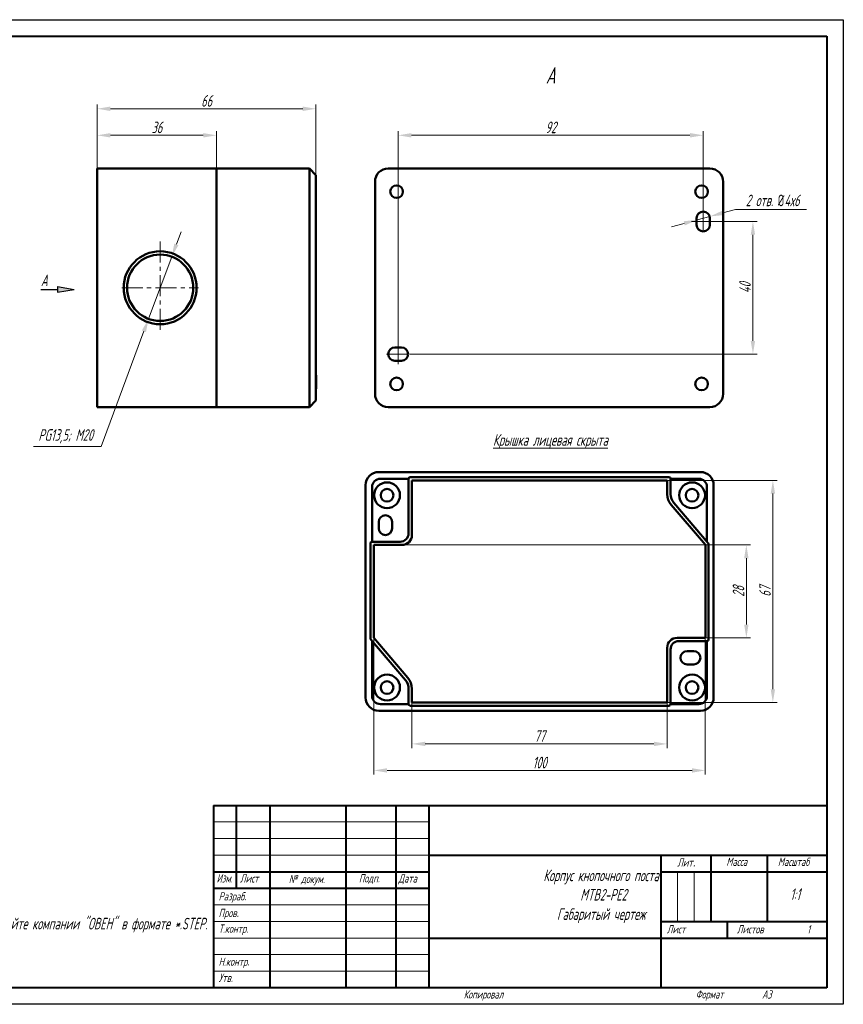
# Model space of a CAD drawing. Header units: millimetres. Extents: x 2171 to 2591, y 1134 to 1431.
# Tile 2 of 2: x 2342 to 2591, y 1134 to 1431. Entities that reach past the tile are written whole.
import ezdxf

# ---------------------------------------------------------------- set-up
doc = ezdxf.new("R2010")
doc.units = ezdxf.units.MM
doc.linetypes.add('CENTER', pattern=[10.16, 6.35, -1.27, 1.27, -1.27])
for name, color, linetype, lineweight in [('main', 5, 'Continuous', 50), ('size', 7, 'Continuous', 20), ('text', 7, 'Continuous', 20), ('ОСЕВЫЕ', 1, 'CENTER', 15)]:
    doc.layers.add(name, color=color, linetype=linetype, lineweight=lineweight)
doc.layers.add('ФОРМАТ', color=7, linetype='Continuous')
doc.layers.add('ФОРМАТ @ 1', color=7, linetype='Continuous')
doc.styles.add('GOST', font='GOST.shx', dxfattribs={"width": 0.8, "oblique": 15})
doc.dimstyles.new('GOST', dxfattribs={"dimscale": 0, "dimtxt": 3.5, "dimasz": 4, "dimexe": 1.25, "dimexo": 0, "dimtad": 1, "dimdec": 1, "dimrnd": 0.5, "dimtxsty": 'GOST', "dimcen": 5, "dimclrd": 256, "dimclre": 256, "dimclrt": 256, "dimadec": 1, "dimazin": 2, "dimtfac": 1, "dimtdec": 4, "dimtmove": 0, "dimatfit": 3, "dimfxl": 0, "dimtolj": 1, "dimtzin": 0, "dimlwd": -1, "dimlwe": -1, "dimarcsym": 0})
doc.dimstyles.get("Standard").update_dxf_attribs({"dimtxt": 3.5, "dimasz": 4, "dimexe": 1.25, "dimexo": 0.0625, "dimgap": 1, "dimtad": 1, "dimtoh": 1, "dimrnd": 0.5, "dimtxsty": 'GOST', "dimcen": 0.1, "dimclrd": 256, "dimclre": 256, "dimadec": 0, "dimazin": 2, "dimtfac": 1, "dimtofl": 0, "dimtmove": 0, "dimatfit": 1, "dimfxl": 0, "dimtolj": 1, "dimtzin": 0, "dimlwd": -1, "dimlwe": 20, "dimarcsym": 0})

# ---------------------------------------------------------------- blocks, each defined once
blk = doc.blocks.new('*D214')
at = {"layer": 'Defpoints', "color": 0}
for p in [(2431.76, 1403.86), (2365.76, 1385.86), (2431.76, 1383.86)]:
    blk.add_point(p, dxfattribs=at)
at = {"layer": 'size', "ltscale": 5}
for p, q in [((2365.76, 1385.86), (2365.76, 1405.11)), ((2431.76, 1383.86), (2431.76, 1405.11)), ((2369.76, 1403.86), (2427.76, 1403.86))]:
    blk.add_line(p, q, dxfattribs=at)
at = {"layer": 'size'}
for points in [[(2369.76, 1404.53), (2369.76, 1403.19), (2365.76, 1403.86)], [(2427.76, 1403.19), (2427.76, 1404.53), (2431.76, 1403.86)]]:
    blk.add_solid(points, dxfattribs=at)
at = {"layer": 'size', "linetype": 'ByBlock', "insert": (2398.76, 1406.24), "char_height": 3.5, "attachment_point": 5, "style": 'GOST'}
blk.add_mtext('\\A1;66', dxfattribs=at)
blk = doc.blocks.new('*D215')
at = {"layer": 'Defpoints', "color": 0}
for p in [(2401.76, 1395.86), (2365.76, 1385.86), (2401.76, 1385.86)]:
    blk.add_point(p, dxfattribs=at)
at = {"layer": 'size', "ltscale": 5}
for p, q in [((2365.76, 1385.86), (2365.76, 1397.11)), ((2401.76, 1385.86), (2401.76, 1397.11)), ((2369.76, 1395.86), (2397.76, 1395.86))]:
    blk.add_line(p, q, dxfattribs=at)
at = {"layer": 'size'}
for points in [[(2369.76, 1396.53), (2369.76, 1395.19), (2365.76, 1395.86)], [(2397.76, 1395.19), (2397.76, 1396.53), (2401.76, 1395.86)]]:
    blk.add_solid(points, dxfattribs=at)
at = {"layer": 'size', "linetype": 'ByBlock', "insert": (2383.76, 1398.24), "char_height": 3.5, "attachment_point": 5, "style": 'GOST'}
blk.add_mtext('\\A1;36', dxfattribs=at)
blk = doc.blocks.new('*D216')
at = {"layer": 'Defpoints', "color": 0}
for p in [(2388.26, 1359.23), (2381.27, 1340.49)]:
    blk.add_point(p, dxfattribs=at)
at = {"layer": 'size', "ltscale": 5}
for p, q in [((2389.65, 1362.98), (2391.05, 1366.73)), ((2388.26, 1359.23), (2381.27, 1340.49)), ((2366.92, 1302.03), (2379.87, 1336.74)), ((2346.59, 1302.03), (2366.92, 1302.03))]:
    blk.add_line(p, q, dxfattribs=at)
at = {"layer": 'size'}
for points in [[(2389.03, 1363.21), (2390.28, 1362.74), (2388.26, 1359.23)], [(2380.49, 1336.51), (2379.24, 1336.98), (2381.27, 1340.49)]]:
    blk.add_solid(points, dxfattribs=at)
at = {"layer": 'size', "color": 0, "linetype": 'ByBlock', "insert": (2356.26, 1305.05), "char_height": 3.5, "attachment_point": 5, "style": 'GOST'}
blk.add_mtext('\\A1;PG13,5; M20', dxfattribs=at)
blk = doc.blocks.new('*D217')
at = {"layer": 'Defpoints', "color": 0}
for p in [(2548.56, 1395.86), (2548.56, 1373.25), (2456.56, 1331.86)]:
    blk.add_point(p, dxfattribs=at)
at = {"layer": 'size', "ltscale": 5}
for p, q in [((2456.56, 1331.86), (2456.56, 1397.11)), ((2548.56, 1373.25), (2548.56, 1397.11)), ((2460.56, 1395.86), (2544.56, 1395.86))]:
    blk.add_line(p, q, dxfattribs=at)
at = {"layer": 'size'}
for points in [[(2460.56, 1396.53), (2460.56, 1395.19), (2456.56, 1395.86)], [(2544.56, 1395.19), (2544.56, 1396.53), (2548.56, 1395.86)]]:
    blk.add_solid(points, dxfattribs=at)
at = {"layer": 'size', "linetype": 'ByBlock', "insert": (2502.56, 1398.24), "char_height": 3.5, "attachment_point": 5, "style": 'GOST'}
blk.add_mtext('\\A1;92', dxfattribs=at)
blk = doc.blocks.new('*D218')
at = {"layer": 'Defpoints', "color": 0}
for p in [(2550.56, 1369.86), (2460.11, 1329.86), (2563.55, 1329.86)]:
    blk.add_point(p, dxfattribs=at)
at = {"layer": 'size'}
for p, q in [((2550.56, 1369.86), (2564.8, 1369.86)), ((2563.55, 1365.86), (2563.55, 1333.86)), ((2460.11, 1329.86), (2564.8, 1329.86))]:
    blk.add_line(p, q, dxfattribs=at)
for points in [[(2564.21, 1365.86), (2562.88, 1365.86), (2563.55, 1369.86)], [(2562.88, 1333.86), (2564.21, 1333.86), (2563.55, 1329.86)]]:
    blk.add_solid(points, dxfattribs=at)
at = {"layer": 'size', "linetype": 'ByBlock', "insert": (2561.17, 1349.86), "char_height": 3.5, "attachment_point": 5, "rotation": 90, "style": 'GOST'}
blk.add_mtext('\\A1;40', dxfattribs=at)
blk = doc.blocks.new('*D219')
at = {"layer": 'Defpoints', "color": 0}
for p in [(2546.7, 1370.34), (2550.56, 1371.38)]:
    blk.add_point(p, dxfattribs=at)
at = {"layer": 'size', "ltscale": 5}
for p, q in [((2558.29, 1373.46), (2554.42, 1372.42)), ((2579.7, 1373.46), (2558.29, 1373.46)), ((2542.84, 1369.3), (2538.98, 1368.26)), ((2546.7, 1370.34), (2550.56, 1371.38))]:
    blk.add_line(p, q, dxfattribs=at)
at = {"layer": 'size'}
for points in [[(2554.25, 1373.07), (2554.6, 1371.78), (2550.56, 1371.38)], [(2543.01, 1368.66), (2542.67, 1369.94), (2546.7, 1370.34)]]:
    blk.add_solid(points, dxfattribs=at)
at = {"layer": 'size', "color": 0, "linetype": 'ByBlock', "insert": (2569.5, 1376.21), "char_height": 3.5, "attachment_point": 5, "style": 'GOST'}
blk.add_mtext('\\A1;2 отв. {\\Q0;%%c}4х6', dxfattribs=at)
blk = doc.blocks.new('*D220')
at = {"layer": 'Defpoints', "color": 0}
for p in [(2449.2, 1244.28), (2549.19, 1244.28), (2549.19, 1204.28)]:
    blk.add_point(p, dxfattribs=at)
at = {"layer": 'size', "ltscale": 5}
for p, q in [((2449.2, 1244.28), (2449.2, 1203.03)), ((2549.19, 1244.28), (2549.19, 1203.03)), ((2453.2, 1204.28), (2545.19, 1204.28))]:
    blk.add_line(p, q, dxfattribs=at)
at = {"layer": 'size'}
for points in [[(2453.2, 1204.94), (2453.2, 1203.61), (2449.2, 1204.28)], [(2545.19, 1203.61), (2545.19, 1204.94), (2549.19, 1204.28)]]:
    blk.add_solid(points, dxfattribs=at)
at = {"layer": 'size', "linetype": 'ByBlock', "insert": (2499.2, 1206.65), "char_height": 3.5, "attachment_point": 5, "style": 'GOST'}
blk.add_mtext('\\A1;100', dxfattribs=at)
blk = doc.blocks.new('*D221')
at = {"layer": 'Defpoints', "color": 0}
for p in [(2460.7, 1224.78), (2537.69, 1224.78), (2537.69, 1212.28)]:
    blk.add_point(p, dxfattribs=at)
at = {"layer": 'size', "ltscale": 5}
for p, q in [((2460.7, 1224.78), (2460.7, 1211.03)), ((2537.69, 1224.78), (2537.69, 1211.03)), ((2464.7, 1212.28), (2533.69, 1212.28))]:
    blk.add_line(p, q, dxfattribs=at)
at = {"layer": 'size'}
for points in [[(2464.7, 1212.94), (2464.7, 1211.61), (2460.7, 1212.28)], [(2533.69, 1211.61), (2533.69, 1212.94), (2537.69, 1212.28)]]:
    blk.add_solid(points, dxfattribs=at)
at = {"layer": 'size', "linetype": 'ByBlock', "insert": (2499.2, 1214.65), "char_height": 3.5, "attachment_point": 5, "style": 'GOST'}
blk.add_mtext('\\A1;77', dxfattribs=at)
blk = doc.blocks.new('*D222')
at = {"layer": 'Defpoints', "color": 0}
for p in [(2537.69, 1291.78), (2537.69, 1224.78), (2569.56, 1224.78)]:
    blk.add_point(p, dxfattribs=at)
at = {"layer": 'size'}
for p, q in [((2537.69, 1291.78), (2570.81, 1291.78)), ((2569.56, 1287.78), (2569.56, 1228.78)), ((2537.69, 1224.78), (2570.81, 1224.78))]:
    blk.add_line(p, q, dxfattribs=at)
for points in [[(2570.23, 1287.78), (2568.9, 1287.78), (2569.56, 1291.78)], [(2568.9, 1228.78), (2570.23, 1228.78), (2569.56, 1224.78)]]:
    blk.add_solid(points, dxfattribs=at)
at = {"layer": 'size', "linetype": 'ByBlock', "insert": (2567.19, 1258.28), "char_height": 3.5, "attachment_point": 5, "rotation": 90, "style": 'GOST'}
blk.add_mtext('\\A1;67', dxfattribs=at)
blk = doc.blocks.new('*D223')
at = {"layer": 'Defpoints', "color": 0}
for p in [(2457.69, 1272.28), (2549.19, 1244.28), (2561.56, 1244.28)]:
    blk.add_point(p, dxfattribs=at)
at = {"layer": 'size'}
for p, q in [((2457.69, 1272.28), (2562.81, 1272.28)), ((2561.56, 1268.28), (2561.56, 1248.28)), ((2549.19, 1244.28), (2562.81, 1244.28))]:
    blk.add_line(p, q, dxfattribs=at)
for points in [[(2562.23, 1268.28), (2560.9, 1268.28), (2561.56, 1272.28)], [(2560.9, 1248.28), (2562.23, 1248.28), (2561.56, 1244.28)]]:
    blk.add_solid(points, dxfattribs=at)
at = {"layer": 'size', "linetype": 'ByBlock', "insert": (2559.19, 1258.28), "char_height": 3.5, "attachment_point": 5, "rotation": 90, "style": 'GOST'}
blk.add_mtext('\\A1;28', dxfattribs=at)

msp = doc.modelspace()

# ---------------------------------------------------------------- hatches: boundary and pattern name
at = {"layer": 'size', "lineweight": 25, "ltscale": 5}
h = msp.add_hatch(color=256, dxfattribs=at)
h.dxf.hatch_style = 1
h.paths.add_polyline_path([(2353.793, 1350.253), (2358.793, 1349.373), (2353.793, 1348.493)])

# ---------------------------------------------------------------- linework, layer by layer
at = {"layer": 'main'}
for p, q in [((2401.761, 1385.86), (2365.761, 1385.86)), ((2365.761, 1385.86), (2365.761, 1381.86)), ((2401.761, 1381.86), (2401.761, 1385.86)), ((2401.761, 1385.86), (2429.761, 1385.86)), ((2429.761, 1381.86), (2429.761, 1385.86)), ((2429.761, 1385.86), (2431.761, 1383.86)), ((2453.563, 1385.86), (2550.563, 1385.86)), ((2365.761, 1381.86), (2365.761, 1317.86)), ((2401.761, 1317.86), (2401.761, 1381.86)), ((2429.761, 1317.86), (2429.761, 1381.86)), ((2431.761, 1383.86), (2431.761, 1381.86)), ((2431.761, 1381.86), (2431.761, 1317.86)), ((2449.563, 1317.86), (2449.563, 1381.86)), ((2554.563, 1381.86), (2554.563, 1317.86)), ((2546.563, 1370.86), (2546.563, 1368.86)), ((2550.563, 1368.86), (2550.563, 1370.86)), ((2457.563, 1331.86), (2455.563, 1331.86)), ((2455.563, 1327.86), (2457.563, 1327.86)), ((2431.771, 1323.519), (2431.761, 1323.519)), ((2431.771, 1323.519), (2431.771, 1319.36)), ((2431.781, 1322.957), (2431.771, 1322.957)), ((2431.781, 1322.917), (2431.771, 1322.917)), ((2431.781, 1319.835), (2431.781, 1322.917)), ((2431.771, 1319.36), (2431.761, 1319.36)), ((2431.781, 1319.835), (2431.771, 1319.835)), ((2431.781, 1319.796), (2431.771, 1319.796)), ((2431.784, 1321.218), (2431.781, 1321.218)), ((2365.761, 1317.86), (2365.761, 1313.86)), ((2401.761, 1313.86), (2401.761, 1317.86)), ((2429.761, 1313.86), (2429.761, 1317.86)), ((2431.761, 1315.86), (2429.761, 1313.86)), ((2431.761, 1317.86), (2431.761, 1315.86)), ((2401.761, 1313.86), (2365.761, 1313.86)), ((2401.761, 1313.86), (2429.761, 1313.86)), ((2550.563, 1313.86), (2453.563, 1313.86)), ((2547.694, 1294.277), (2450.694, 1294.277)), ((2459.694, 1292.277), (2451.194, 1292.277)), ((2459.694, 1292.277), (2459.694, 1275.777)), ((2538.194, 1292.777), (2460.194, 1292.777)), ((2538.694, 1287.618), (2538.694, 1292.277)), ((2547.194, 1292.277), (2538.694, 1292.277)), ((2446.694, 1290.277), (2446.694, 1226.277)), ((2448.694, 1289.777), (2448.694, 1273.277)), ((2460.694, 1291.777), (2537.694, 1291.777)), ((2460.694, 1275.277), (2460.694, 1291.777)), ((2537.694, 1291.777), (2537.694, 1287.618)), ((2549.694, 1273.277), (2549.694, 1289.777)), ((2551.694, 1226.277), (2551.694, 1290.277)), ((2538.888, 1284.376), (2549.194, 1272.277)), ((2539.649, 1285.025), (2550.075, 1272.786)), ((2450.694, 1279.277), (2450.694, 1277.277)), ((2454.694, 1277.277), (2454.694, 1279.277)), ((2448.194, 1244.093), (2448.194, 1272.777)), ((2457.194, 1273.277), (2448.694, 1273.277)), ((2449.194, 1272.277), (2457.694, 1272.277)), ((2449.194, 1244.277), (2449.194, 1272.277)), ((2549.194, 1272.277), (2549.194, 1244.277)), ((2549.656, 1273.277), (2549.694, 1273.277)), ((2550.194, 1272.462), (2550.194, 1243.777)), ((2458.739, 1231.53), (2448.314, 1243.769)), ((2448.694, 1243.277), (2448.694, 1226.777)), ((2448.733, 1243.277), (2448.694, 1243.277)), ((2459.501, 1232.179), (2449.194, 1244.277)), ((2549.194, 1244.277), (2540.694, 1244.277)), ((2541.194, 1243.277), (2549.694, 1243.277)), ((2549.694, 1226.777), (2549.694, 1243.277)), ((2537.694, 1241.277), (2537.694, 1224.777)), ((2538.694, 1224.277), (2538.694, 1240.777)), ((2545.694, 1240.277), (2543.694, 1240.277)), ((2543.694, 1236.277), (2545.694, 1236.277)), ((2459.694, 1228.937), (2459.694, 1224.277)), ((2460.694, 1224.777), (2460.694, 1228.937)), ((2451.194, 1224.277), (2459.694, 1224.277)), ((2460.194, 1223.777), (2538.194, 1223.777)), ((2537.694, 1224.777), (2460.694, 1224.777)), ((2538.694, 1224.277), (2547.194, 1224.277)), ((2450.694, 1222.277), (2547.694, 1222.277))]:
    msp.add_line(p, q, dxfattribs=at)
for centre, radius in [((2456.063, 1378.86), 1.9), ((2548.063, 1378.86), 1.9), ((2384.761, 1349.86), 11), ((2384.761, 1349.86), 10), ((2456.063, 1320.86), 1.9), ((2548.063, 1320.86), 1.9), ((2453.194, 1287.277), 3.9), ((2453.194, 1287.277), 1.9), ((2545.194, 1287.277), 3.9), ((2545.194, 1287.277), 1.9), ((2453.194, 1229.277), 3.9), ((2545.194, 1229.277), 3.9), ((2453.194, 1229.277), 1.9), ((2545.194, 1229.277), 1.9)]:
    msp.add_circle(centre, radius, dxfattribs=at)
for centre, radius, start, end in [((2453.563, 1381.86), 4, 90, 180), ((2550.563, 1381.86), 4, 0, 90), ((2548.563, 1370.86), 2, 90, 180), ((2548.563, 1370.86), 2, 0, 90), ((2548.563, 1368.86), 2, 180, 270), ((2548.563, 1368.86), 2, 270, 0), ((2455.563, 1329.86), 2, 90, 180), ((2457.563, 1329.86), 2, 0, 90), ((2455.563, 1329.86), 2, 180, 270), ((2457.563, 1329.86), 2, 270, 0), ((2453.563, 1317.86), 4, 180, 270), ((2550.563, 1317.86), 4, 270, 0), ((2450.694, 1290.277), 4, 90, 180), ((2451.194, 1289.777), 2.5, 90, 180), ((2460.194, 1292.277), 0.5, 90, 180), ((2538.194, 1292.277), 0.5, 0, 90), ((2547.194, 1289.777), 2.5, 0, 90), ((2547.694, 1290.277), 4, 0, 90), ((2542.694, 1287.618), 5, 180, 220.42608), ((2542.694, 1287.618), 4, 180, 220.42608), ((2452.694, 1279.277), 2, 90, 180), ((2452.694, 1279.277), 2, 0, 90), ((2452.694, 1277.277), 2, 180, 270), ((2452.694, 1277.277), 2, 270, 0), ((2457.194, 1275.777), 2.5, 270, 0), ((2457.694, 1275.277), 3, 270, 0), ((2448.694, 1272.777), 0.5, 90, 180), ((2549.694, 1272.462), 0.5, 0, 40.42608), ((2448.694, 1244.093), 0.5, 180, 220.42608), ((2540.694, 1241.277), 3, 90, 180), ((2541.194, 1240.777), 2.5, 90, 180), ((2549.694, 1243.777), 0.5, 270, 0), ((2543.694, 1238.277), 2, 90, 180), ((2545.694, 1238.277), 2, 0, 90), ((2543.694, 1238.277), 2, 180, 270), ((2545.694, 1238.277), 2, 270, 0), ((2455.694, 1228.937), 4, 0, 40.42608), ((2455.694, 1228.937), 5, 0, 40.42608), ((2451.194, 1226.777), 2.5, 180, 270), ((2547.194, 1226.777), 2.5, 270, 0), ((2450.694, 1226.277), 4, 180, 270), ((2460.194, 1224.277), 0.5, 180, 270), ((2538.194, 1224.277), 0.5, 270, 0), ((2547.694, 1226.277), 4, 270, 0)]:
    msp.add_arc(centre, radius, start, end, dxfattribs=at)
at = {"layer": 'size', "lineweight": 25, "ltscale": 5}
for p, q in [((2348.793, 1349.373), (2353.793, 1349.373)), ((2353.793, 1350.253), (2358.793, 1349.373)), ((2353.793, 1350.253), (2353.793, 1348.493)), ((2353.793, 1349.373), (2353.793, 1349.373)), ((2353.793, 1348.493), (2358.793, 1349.373))]:
    msp.add_line(p, q, dxfattribs=at)
at = {"layer": 'ОСЕВЫЕ'}
for p, q in [((2548.563, 1373.253), (2548.563, 1366.468)), ((2545.018, 1369.86), (2552.108, 1369.86)), ((2384.761, 1337.151), (2384.761, 1364.482)), ((2373.168, 1349.86), (2396.355, 1349.86)), ((2456.563, 1332.867), (2456.563, 1326.854)), ((2453.018, 1329.86), (2460.108, 1329.86))]:
    msp.add_line(p, q, dxfattribs=at)
at = {"layer": 'ФОРМАТ', "linetype": 'ByBlock', "ltscale": 5}
for p, q in [((2170.806, 1430.729), (2590.806, 1430.729)), ((2590.806, 1430.729), (2590.806, 1133.729)), ((2590.806, 1133.729), (2170.806, 1133.729))]:
    msp.add_line(p, q, dxfattribs=at)
at = {"layer": 'ФОРМАТ', "linetype": 'ByBlock', "lineweight": 40, "ltscale": 5}
for p, q in [((2178.806, 1425.729), (2585.806, 1425.729)), ((2585.806, 1425.729), (2585.806, 1138.729)), ((2585.806, 1138.729), (2178.806, 1138.729))]:
    msp.add_line(p, q, dxfattribs=at)
at = {"layer": 'ФОРМАТ', "linetype": 'Continuous', "lineweight": 40}
for p, q in [((2400.806, 1193.729), (2585.806, 1193.729)), ((2400.806, 1193.729), (2400.806, 1138.729)), ((2407.806, 1168.729), (2407.806, 1193.729)), ((2417.806, 1193.729), (2417.806, 1138.729)), ((2440.806, 1193.729), (2440.806, 1138.729)), ((2455.806, 1193.729), (2455.806, 1138.729)), ((2465.806, 1193.729), (2465.806, 1138.729)), ((2465.806, 1178.729), (2585.806, 1178.729)), ((2535.806, 1178.729), (2535.806, 1138.729)), ((2550.806, 1178.729), (2550.806, 1158.729)), ((2567.806, 1178.729), (2567.806, 1158.729)), ((2400.806, 1173.729), (2465.806, 1173.729)), ((2535.806, 1173.729), (2585.806, 1173.729)), ((2400.806, 1168.729), (2465.806, 1168.729)), ((2535.806, 1158.729), (2585.806, 1158.729)), ((2555.806, 1158.729), (2555.806, 1153.729)), ((2465.806, 1153.729), (2585.806, 1153.729))]:
    msp.add_line(p, q, dxfattribs=at)
at = {"layer": 'ФОРМАТ', "linetype": 'Continuous', "lineweight": 0}
for p, q in [((2400.806, 1188.729), (2465.806, 1188.729)), ((2400.806, 1183.729), (2465.806, 1183.729)), ((2400.806, 1178.729), (2465.806, 1178.729)), ((2540.806, 1173.729), (2540.806, 1158.729)), ((2545.806, 1173.729), (2545.806, 1158.729)), ((2400.806, 1163.729), (2465.806, 1163.729)), ((2400.806, 1158.729), (2465.806, 1158.729)), ((2400.806, 1153.729), (2465.806, 1153.729)), ((2400.806, 1148.729), (2465.806, 1148.729)), ((2400.806, 1143.729), (2465.806, 1143.729))]:
    msp.add_line(p, q, dxfattribs=at)

# ---------------------------------------------------------------- texts
at = {"layer": 'size', "lineweight": 25, "insert": (2348.793, 1353.866), "char_height": 3.5, "width": 3.14794, "attachment_point": 1, "style": 'GOST'}
msp.add_mtext('A', dxfattribs=at)
at = {"layer": 'text', "linetype": 'ByBlock', "ltscale": 5, "attachment_point": 1, "style": 'GOST'}
for s, insert, char_height, width in [('А', (2501.076, 1416.445), 5, 5.84295), ('\\pxqc;{\\LКрышка лицевая скрыта }', (2439.968, 1305.719), 3.5, 125.0132), ('\\pxqj;1. Размеры для справок.\\P\\pq*;2. Неуказанные предельные отклонения размеров: {\\L+}IT12/2.\\P3. Степень защиты: IP54.\\P4{\\FGost|c0;. 3D модель данного прибора представлена для скачивания в свободном доступе на сайте компании "ОВЕН" в формате *.STEP.}', (2211.499, 1177.323), 3.5, 178.68119)]:
    msp.add_mtext(s, dxfattribs=dict(at, insert=insert, char_height=char_height, width=width))
at = {"layer": 'ФОРМАТ', "attachment_point": 1, "style": 'GOST'}
for s, insert, char_height in [('{\\Q15;\\W0.8;Лит\\H1.4x;\\W0.965;.}', (2540.737, 1178.771), 2.5), ('{\\Q15;\\W0.8;Масса}', (2555.524, 1177.977), 2.5), ('{\\Q15;\\W0.8;Масштаб}', (2571.078, 1177.977), 2.5), ('\\pxqc;{\\H1.4x;\\FGost|c0;Корпус кнопочного поста\\P МTB2-PE2\\PГабаритый чертеж}', (2500.338, 1174.36), 2.5), ('{\\Q15;\\W0.784;Изм.}', (2401.777, 1172.956), 2.5), ('{\\Q15;\\W0.8;Лист}', (2408.84, 1172.956), 2.5), ('{\\Q15;\\W0.8;Подп.}', (2444.695, 1172.977), 2.5), ('{\\Q15;\\W0.8;Дата}', (2456.638, 1172.956), 2.5), ('{\\Q15;\\W0.8;Разраб\\H1.4x;.}', (2402.393, 1168.544), 2.5), ('{\\Q15;\\W0.8;1:1}', (2574.784, 1168.696), 3.5), ('{\\Q15;\\W0.8;Пров\\H1.4x;.}', (2402.393, 1163.544), 2.5), ('{\\Q15;\\W0.8;Т.контр\\W0.965;.}', (2402.393, 1157.796), 2.5), ('{\\Q15;\\W0.8;Лист}', (2537.586, 1157.635), 2.5), ('{Листов}', (2558.722, 1157.635), 2.5), ('{1}', (2579.883, 1157.614), 2.5), ('{\\Q15;\\W0.8;Н.контр\\H1.4x;.}', (2402.393, 1148.844), 2.5), ('{\\Q15;\\W0.8;Утв.}', (2402.393, 1142.977), 2.5), ('{\\W0.9;Копировал}', (2476.306, 1137.977), 2.5), ('{\\W0.9;Формат}', (2546.306, 1137.977), 2.5), ('{\\W0.9;A3}', (2566.306, 1137.956), 2.5)]:
    msp.add_mtext(s, dxfattribs=dict(at, insert=insert, char_height=char_height))
at = {"layer": 'ФОРМАТ @ 1', "insert": (2423.554, 1172.79), "char_height": 3.5, "attachment_point": 1, "style": 'GOST'}
msp.add_mtext('{\\H0.71429x;\\FGost|c0;№ докум\\W0.965;.}', dxfattribs=at)

# ---------------------------------------------------------------- dimensions: what is measured, and where the dimension line sits
at = {"layer": 'size', "linetype": 'ByBlock', "ltscale": 5}
for base, p1, p2, override, picture, middle in [((2431.761, 1403.86), (2365.761, 1385.86), (2431.761, 1383.86), {"dimscale": 1, "dimlfac": 1, "dimtxsty": 'GOST', "dimsah": 1, "dimtolj": 1}, '*D214', (2398.761, 1406.235)), ((2548.563, 1395.86), (2456.563, 1331.86), (2548.563, 1373.253), {"dimscale": 1, "dimlfac": 1, "dimtxsty": 'GOST', "dimsah": 1, "dimtolj": 1}, '*D217', (2502.563, 1398.237)), ((2549.194, 1204.277), (2449.199, 1244.277), (2549.194, 1244.277), {"dimscale": 1, "dimtxsty": 'GOST'}, '*D220', (2499.197, 1206.652)), ((2537.694, 1212.277), (2460.699, 1224.777), (2537.694, 1224.777), {"dimscale": 1, "dimtxsty": 'GOST'}, '*D221', (2499.197, 1214.652))]:
    dim = msp.add_linear_dim(base=base, p1=p1, p2=p2, dimstyle='GOST', override=override, dxfattribs=at)
    dim.commit()
    dim.dimension.update_dxf_attribs({"geometry": picture, "text_midpoint": middle})
at = {"layer": 'size', "ltscale": 5}
dim = msp.add_linear_dim(base=(2401.761, 1395.86), p1=(2365.761, 1385.86), p2=(2401.761, 1385.86), dimstyle='GOST', override={"dimscale": 1, "dimtxsty": 'GOST'}, dxfattribs=at)
dim.commit()
dim.dimension.update_dxf_attribs({"geometry": '*D215', "text_midpoint": (2383.761, 1398.235)})
for p1, p2, text, override, picture, middle in [((2546.701, 1370.34), (2550.563, 1371.381), '2 отв. {\\Q0;%%c}4х6', {"dimlfac": 1, "dimtxsty": 'GOST', "dimsah": 1, "dimtofl": 1, "dimtmove": 1, "dimtolj": 1}, '*D219', (2558.287, 1373.463)), ((2388.256, 1359.23), (2381.267, 1340.491), 'PG13,5; M20', {"dimlfac": 1, "dimtxsty": 'GOST', "dimsah": 1, "dimse1": 1, "dimse2": 1, "dimtofl": 1, "dimtmove": 1, "dimtolj": 1}, '*D216', (2366.921, 1302.032))]:
    dim = msp.add_diameter_dim_2p(p1=p1, p2=p2, text=text, dimstyle='Standard', override=override, dxfattribs=at)
    dim.commit()
    dim.dimension.update_dxf_attribs({"geometry": picture, "text_midpoint": middle, "dimtype": 163})
at = {"layer": 'size'}
for base, p1, p2, override, picture, middle in [((2563.548, 1329.86), (2550.563, 1369.86), (2460.108, 1329.86), {"dimscale": 1, "dimtxsty": 'GOST'}, '*D218', (2561.173, 1349.86)), ((2569.564, 1224.777), (2537.694, 1291.777), (2537.694, 1224.777), {"dimscale": 1, "dimasz": 4, "dimtxsty": 'GOST'}, '*D222', (2567.189, 1258.277)), ((2561.564, 1244.277), (2457.692, 1272.277), (2549.194, 1244.277), {"dimscale": 1, "dimasz": 4, "dimtxsty": 'GOST'}, '*D223', (2559.189, 1258.277))]:
    dim = msp.add_linear_dim(base=base, p1=p1, p2=p2, angle=90, dimstyle='GOST', override=override, dxfattribs=at)
    dim.commit()
    dim.dimension.update_dxf_attribs({"geometry": picture, "text_midpoint": middle})

doc.saveas('drawing.dxf')
